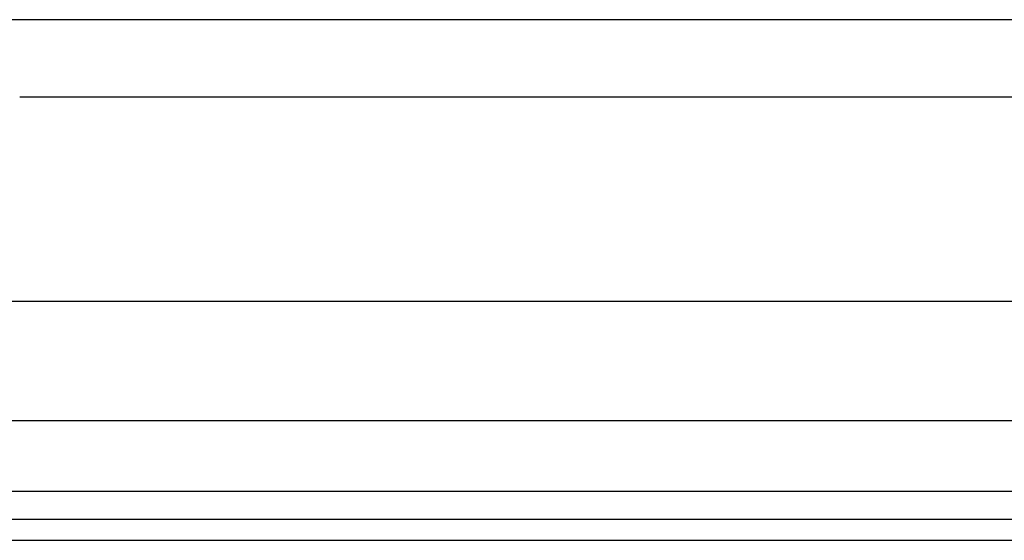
# Model space of a CAD drawing. Header units: inches. Extents: x 6 to 173, y 11 to 93.
# Tile 63 of 214: x 34.99 to 38.23, y 28.98 to 30.69. Entities that reach past the tile are written whole.
import ezdxf

# ---------------------------------------------------------------- set-up
doc = ezdxf.new("R2010")
doc.units = ezdxf.units.IN
doc.header["$MEASUREMENT"] = 0
doc.layers.add('Visible Edges(ANSI)', color=7, linetype='Continuous', lineweight=25)
doc.layers.add('Visible Tangent Edges(ANSI)', color=7, linetype='Continuous', lineweight=25)

msp = doc.modelspace()

# ---------------------------------------------------------------- linework, layer by layer
at = {"layer": 'Visible Edges(ANSI)'}
for p, q in [((38.5744, 30.6897), (34.9026, 30.6897)), ((38.4884, 30.435), (34.9886, 30.435)), ((6.4162, 29.7631), (40.5603, 29.7631)), ((40.5603, 29.3694), (6.4162, 29.3694)), ((41.2964, 29.0437), (5.7004, 29.0437)), ((5.7004, 28.9757), (41.2964, 28.9757))]:
    msp.add_line(p, q, dxfattribs=at)
at = {"layer": 'Visible Tangent Edges(ANSI)'}
msp.add_line((41.2964, 29.1367), (5.7004, 29.1367), dxfattribs=at)

doc.saveas('drawing.dxf')
